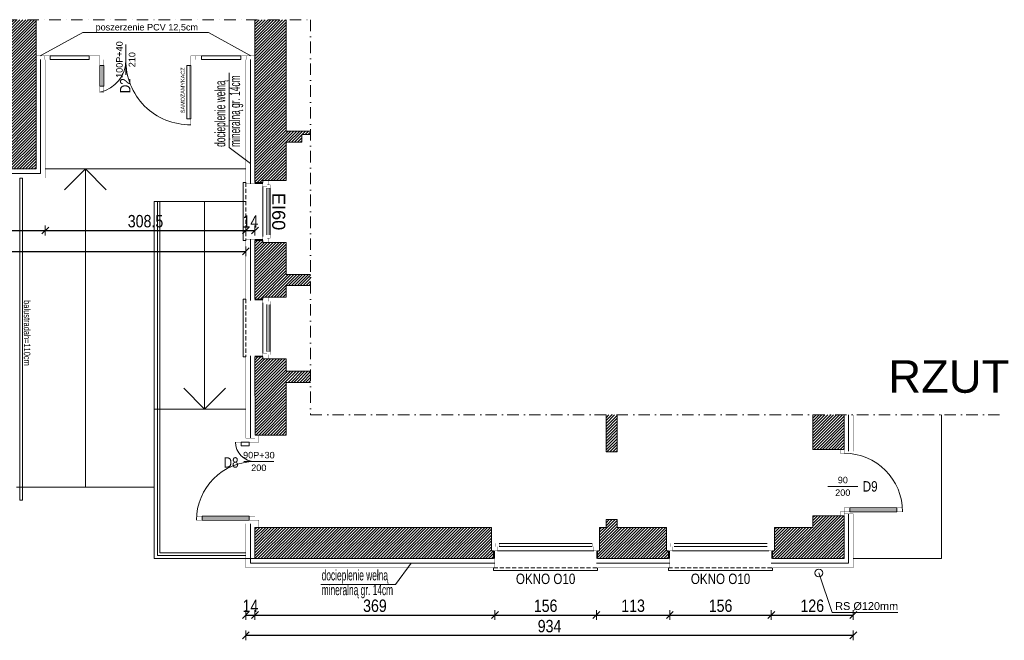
# Model space of a CAD drawing. Header units: millimetres. Extents: x 18880 to 99371, y -5529 to 27899.
# Tile 63 of 158: x 42685 to 44200, y -1348 to -395. Entities that reach past the tile are written whole.
import ezdxf

# ---------------------------------------------------------------- set-up
doc = ezdxf.new("R2010")
doc.units = ezdxf.units.MM
doc.set_wipeout_variables(frame=1)
doc.linetypes.add('DASHED', pattern=[19.05, 12.7, -6.35])
doc.linetypes.add('Kropki i Kreski', pattern=[335.138881, 176.388884, -88.194442, 0, -70.555556])
for name, color, linetype, lineweight in [('AA_HATCH', 252, 'Continuous', 0), ('AA_IZOLACJA', 251, 'Continuous', 0), ('AA_OPIS', 2, 'Continuous', 0), ('AA_WIDOK', 254, 'Continuous', 0), ('AP wymiary', 40, 'Continuous', 0), ('K_SCIANY', 90, 'Continuous', 20)]:
    doc.layers.add(name, color=color, linetype=linetype, lineweight=lineweight)
doc.styles.add('1', font='ARIALN.TTF')
doc.styles.add('ARIAL', font='arial.ttf')
doc.styles.add('Arial Narrow', font='txt')
doc.styles.add('DIM07', font='romans.shx', dxfattribs={"width": 0.7})
doc.linetypes.add('BATTING', pattern='A,0.0001,-0.1,[134,ltypeshp.shx,S=0.1,R=0,X=-0.1,Y=0],-0.2,[134,ltypeshp.shx,S=0.1,R=180,X=0.1,Y=0],-0.1', length=0.4001)
doc.linetypes.add('STYROPIAN', pattern='A,0.000141,[1,styropian.shx,S=1,R=0,X=0,Y=0],-14.102004', length=14.102145)
doc.dimstyles.new('1_50', dxfattribs={"dimscale": 10, "dimtxt": 1.9, "dimasz": 0.005, "dimexe": 0, "dimexo": 0, "dimgap": 0.45, "dimtad": 1, "dimdec": 4, "dimrnd": 0.5, "dimdsep": 46, "dimtxsty": '1', "dimblk1": 'DIM01', "dimblk2": 'DIM01', "dimsah": 1, "dimcen": 2, "dimdle": 25, "dimse1": 1, "dimse2": 1, "dimclrd": 1, "dimclrt": 2, "dimadec": 0, "dimazin": 0, "dimtfac": 0.66665, "dimtdec": 4, "dimtix": 1, "dimtmove": 0, "dimatfit": 3, "dimldrblk": 'DIM01', "dimfxl": 0, "dimtolj": 1, "dimtzin": 0, "dimarcsym": 0})

# ---------------------------------------------------------------- blocks, each defined once
blk = doc.blocks.new('okno gg')
at = {"layer": 'AA_IZOLACJA', "linetype": 'STYROPIAN', "ltscale": 0.2}
for points in [[(-12, 162), (0, 162)], [(-12, 4), (0, 4)]]:
    blk.add_lwpolyline(points, dxfattribs=at)
at = {"layer": 'AA_WIDOK', "color": 4}
blk.add_lwpolyline([(-26, 163), (-30, 163), (-30, 3), (-26, 3)], dxfattribs=at)
at = {"layer": 'AA_WIDOK', "const_width": 0.3}
for points in [[(-26, 163), (-26, 161)], [(-26, 161), (0, 161)], [(-26, 5), (0, 5)]]:
    blk.add_lwpolyline(points, dxfattribs=at)
at = {"layer": 'AA_WIDOK', "linetype": 'DASHED', "ltscale": 0.5}
blk.add_lwpolyline([(-26, 163), (-26, 3)], dxfattribs=at)
at = {"layer": 'AA_WIDOK', "color": 4, "const_width": 0.3}
for points in [[(0, 166), (9, 166)], [(9, 0), (0, 0)]]:
    blk.add_lwpolyline(points, dxfattribs=at)
at = {"color": 4}
blk.add_wipeout([(11.5, 11.5), (6.5, 11.5), (6.5, 9), (0, 9), (0, 157), (6.5, 157), (6.5, 154.5), (11.5, 154.5)], dxfattribs=at).dxf.layer = 'AA_WIDOK'
at = {"layer": 'AA_WIDOK', "color": 4, "const_width": 0.3}
for points in [[(0, 157), (0, 166)], [(6.5, 157), (0, 157)], [(9, 159.5), (6.5, 159.5)], [(6.5, 159.5), (6.5, 157)], [(6.5, 154.5), (6.5, 159.5)], [(6.5, 159.5), (11.5, 159.5)], [(11.5, 154.5), (6.5, 154.5)], [(8, 154.5), (8, 11.5)], [(9, 166), (9, 159.5)], [(9, 154.5), (9, 11.5)], [(10, 154.5), (10, 11.5)], [(11.5, 159.5), (11.5, 154.5)], [(0, 0), (0, 9)], [(0, 9), (6.5, 9)], [(6.5, 6.5), (6.5, 11.5)], [(6.5, 11.5), (11.5, 11.5)], [(6.5, 9), (6.5, 6.5)], [(6.5, 6.5), (9, 6.5)], [(11.5, 6.5), (6.5, 6.5)], [(9, 6.5), (9, 0)], [(11.5, 11.5), (11.5, 6.5)]]:
    blk.add_lwpolyline(points, dxfattribs=at)
at = {"layer": 'AA_WIDOK', "color": 4}
for points in [[(0, 9), (0, 157)], [(6.5, 154.5), (6.5, 11.5)], [(11.5, 154.5), (11.5, 11.5)], [(11.5, 154.5), (11.5, 11.5)]]:
    blk.add_lwpolyline(points, dxfattribs=at)
blk = doc.blocks.new('okno hh')
at = {"layer": 'AA_WIDOK', "color": 4, "const_width": 0.3}
for points in [[(-9, 0), (0, 0)], [(0, -95), (-9, -95)]]:
    blk.add_lwpolyline(points, dxfattribs=at)
at = {"layer": 'AA_WIDOK', "linetype": 'DASHED', "ltscale": 0.5}
blk.add_lwpolyline([(26, -92), (26, -3)], dxfattribs=at)
at = {"layer": 'AA_WIDOK', "color": 4}
blk.add_lwpolyline([(26, -92), (30, -92), (30, -3), (26, -3)], dxfattribs=at)
at = {"color": 4}
blk.add_wipeout([(-11.5, -11.5), (-6.5, -11.5), (-6.5, -9), (0, -9), (0, -86), (-6.5, -86), (-6.5, -83.5), (-11.5, -83.5)], dxfattribs=at).dxf.layer = 'AA_WIDOK'
at = {"layer": 'AA_IZOLACJA', "linetype": 'STYROPIAN', "ltscale": 0.2}
for points in [[(12, -4), (0, -4)], [(12, -91), (0, -91)]]:
    blk.add_lwpolyline(points, dxfattribs=at)
at = {"layer": 'AA_WIDOK', "color": 4, "const_width": 0.3}
for points in [[(-9, -6.5), (-9, 0)], [(0, 0), (0, -9)], [(-11.5, -11.5), (-11.5, -6.5)], [(-11.5, -6.5), (-6.5, -6.5)], [(-6.5, -11.5), (-11.5, -11.5)], [(-10, -83.5), (-10, -11.5)], [(-6.5, -6.5), (-9, -6.5)], [(-9, -83.5), (-9, -11.5)], [(-8, -83.5), (-8, -11.5)], [(-6.5, -9), (-6.5, -6.5)], [(-6.5, -6.5), (-6.5, -11.5)], [(0, -9), (-6.5, -9)], [(-11.5, -88.5), (-11.5, -83.5)], [(-11.5, -83.5), (-6.5, -83.5)], [(-6.5, -88.5), (-11.5, -88.5)], [(-9, -95), (-9, -88.5)], [(-9, -88.5), (-6.5, -88.5)], [(-6.5, -83.5), (-6.5, -88.5)], [(-6.5, -88.5), (-6.5, -86)], [(-6.5, -86), (0, -86)], [(0, -86), (0, -95)]]:
    blk.add_lwpolyline(points, dxfattribs=at)
at = {"layer": 'AA_WIDOK', "color": 4}
for points in [[(-11.5, -83.5), (-11.5, -11.5)], [(-11.5, -83.5), (-11.5, -11.5)], [(-6.5, -83.5), (-6.5, -11.5)], [(0, -9), (0, -86)]]:
    blk.add_lwpolyline(points, dxfattribs=at)
at = {"layer": 'AA_WIDOK', "const_width": 0.3}
for points in [[(26, -5), (0, -5)], [(26, -90), (0, -90)]]:
    blk.add_lwpolyline(points, dxfattribs=at)
blk = doc.blocks.new('DIM01')
at = {"color": 2}
blk.add_line((-106, -106), (106, 106), dxfattribs=at)
blk.add_line((0, -150), (0, 150))
blk = doc.blocks.new('*D1360')
at = {"layer": 'AP wymiary', "color": 1, "lineweight": -2, "transparency": 16777216}
for p, q in [((43033.1, -1309.7), (43033.1, -1309.7)), ((43033.2, -1309.7), (43047.2, -1309.7)), ((43047.2, -1309.7), (43047.3, -1309.7))]:
    blk.add_line(p, q, dxfattribs=at)
at = {"layer": 'Defpoints', "color": 0, "transparency": 16777216}
for p in [(43033.2, -1211.5), (43047.2, -1211.5), (43047.2, -1309.7)]:
    blk.add_point(p, dxfattribs=at)
at = {"layer": 'AP wymiary', "color": 1, "lineweight": -2, "transparency": 16777216, "xscale": 0.05, "yscale": 0.05, "zscale": 0.05}
blk.add_blockref('DIM01', (43033.2, -1309.7), dxfattribs=at)
at = {"layer": 'AP wymiary', "color": 1, "lineweight": -2, "transparency": 16777216, "xscale": 0.05, "yscale": 0.05, "zscale": 0.05, "rotation": 180}
blk.add_blockref('DIM01', (43047.2, -1309.7), dxfattribs=at)
at = {"layer": 'AP wymiary', "color": 2, "transparency": 16777216, "insert": (43040.2, -1295.7), "char_height": 19, "attachment_point": 5, "style": '1'}
blk.add_mtext('\\A1;14', dxfattribs=at)
blk = doc.blocks.new('*D1364')
at = {"layer": 'AP wymiary', "color": 1, "lineweight": -2, "transparency": 16777216}
blk.add_line((42559.7, -718.6), (42724.6, -718.6), dxfattribs=at)
at = {"layer": 'Defpoints', "color": 0, "transparency": 16777216}
for p in [(42559.7, -635.3), (42724.7, -638), (42724.7, -718.6)]:
    blk.add_point(p, dxfattribs=at)
at = {"layer": 'AP wymiary', "color": 1, "lineweight": -2, "transparency": 16777216, "xscale": 0.05, "yscale": 0.05, "zscale": 0.05, "rotation": 180}
blk.add_blockref('DIM01', (42559.7, -718.6), dxfattribs=at)
at = {"layer": 'AP wymiary', "color": 1, "lineweight": -2, "transparency": 16777216, "xscale": 0.05, "yscale": 0.05, "zscale": 0.05}
blk.add_blockref('DIM01', (42724.7, -718.6), dxfattribs=at)
at = {"layer": 'AP wymiary', "color": 2, "transparency": 16777216, "insert": (42642.2, -704.4), "char_height": 19, "attachment_point": 5, "style": '1'}
blk.add_mtext('\\A1;165', dxfattribs=at)
blk = doc.blocks.new('*D1365')
at = {"layer": 'AP wymiary', "color": 1, "lineweight": -2, "transparency": 16777216}
blk.add_line((42724.7, -718.6), (43033.1, -718.6), dxfattribs=at)
at = {"layer": 'Defpoints', "color": 0, "transparency": 16777216}
for p in [(43033.2, -624), (42724.7, -638), (43033.2, -718.6)]:
    blk.add_point(p, dxfattribs=at)
at = {"layer": 'AP wymiary', "color": 1, "lineweight": -2, "transparency": 16777216, "xscale": 0.05, "yscale": 0.05, "zscale": 0.05, "rotation": 180}
blk.add_blockref('DIM01', (42724.7, -718.6), dxfattribs=at)
at = {"layer": 'AP wymiary', "color": 1, "lineweight": -2, "transparency": 16777216, "xscale": 0.05, "yscale": 0.05, "zscale": 0.05}
blk.add_blockref('DIM01', (43033.2, -718.6), dxfattribs=at)
at = {"layer": 'AP wymiary', "color": 2, "transparency": 16777216, "insert": (42878.9, -704.4), "char_height": 19, "attachment_point": 5, "style": '1'}
blk.add_mtext('\\A1;308.5', dxfattribs=at)
blk = doc.blocks.new('*D1366')
at = {"layer": 'AP wymiary', "color": 1, "lineweight": -2, "transparency": 16777216}
for p, q in [((43033.1, -718.6), (43033.1, -718.6)), ((43033.2, -718.6), (43047.2, -718.6)), ((43047.2, -718.6), (43047.3, -718.6))]:
    blk.add_line(p, q, dxfattribs=at)
at = {"layer": 'Defpoints', "color": 0, "transparency": 16777216}
for p in [(43033.2, -624), (43047.2, -624.6), (43047.2, -718.6)]:
    blk.add_point(p, dxfattribs=at)
at = {"layer": 'AP wymiary', "color": 1, "lineweight": -2, "transparency": 16777216, "xscale": 0.05, "yscale": 0.05, "zscale": 0.05}
blk.add_blockref('DIM01', (43033.2, -718.6), dxfattribs=at)
at = {"layer": 'AP wymiary', "color": 1, "lineweight": -2, "transparency": 16777216, "xscale": 0.05, "yscale": 0.05, "zscale": 0.05, "rotation": 180}
blk.add_blockref('DIM01', (43047.2, -718.6), dxfattribs=at)
at = {"layer": 'AP wymiary', "color": 2, "transparency": 16777216, "insert": (43040.2, -704.6), "char_height": 19, "attachment_point": 5, "style": '1'}
blk.add_mtext('\\A1;14', dxfattribs=at)
blk = doc.blocks.new('*D1367')
at = {"layer": 'AP wymiary', "color": 1, "lineweight": -2, "transparency": 16777216}
blk.add_line((42047.2, -750.7), (43033.1, -750.7), dxfattribs=at)
at = {"layer": 'Defpoints', "color": 0, "transparency": 16777216}
for p in [(42047.2, -638), (43033.2, -638), (43033.2, -750.7)]:
    blk.add_point(p, dxfattribs=at)
at = {"layer": 'AP wymiary', "color": 1, "lineweight": -2, "transparency": 16777216, "xscale": 0.05, "yscale": 0.05, "zscale": 0.05, "rotation": 180}
blk.add_blockref('DIM01', (42047.2, -750.7), dxfattribs=at)
at = {"layer": 'AP wymiary', "color": 1, "lineweight": -2, "transparency": 16777216, "xscale": 0.05, "yscale": 0.05, "zscale": 0.05}
blk.add_blockref('DIM01', (43033.2, -750.7), dxfattribs=at)
at = {"layer": 'AP wymiary', "color": 2, "transparency": 16777216, "insert": (42540.2, -736.5), "char_height": 19, "attachment_point": 5, "style": '1'}
blk.add_mtext('\\A1;986', dxfattribs=at)
blk = doc.blocks.new('*D1368')
at = {"layer": 'AP wymiary', "color": 1, "lineweight": -2, "transparency": 16777216}
blk.add_line((43047.2, -1309.7), (43416.1, -1309.7), dxfattribs=at)
at = {"layer": 'Defpoints', "color": 0, "transparency": 16777216}
for p in [(43047.2, -1211.5), (43416.2, -1230), (43416.2, -1309.7)]:
    blk.add_point(p, dxfattribs=at)
at = {"layer": 'AP wymiary', "color": 1, "lineweight": -2, "transparency": 16777216, "xscale": 0.05, "yscale": 0.05, "zscale": 0.05, "rotation": 180}
blk.add_blockref('DIM01', (43047.2, -1309.7), dxfattribs=at)
at = {"layer": 'AP wymiary', "color": 1, "lineweight": -2, "transparency": 16777216, "xscale": 0.05, "yscale": 0.05, "zscale": 0.05}
blk.add_blockref('DIM01', (43416.2, -1309.7), dxfattribs=at)
at = {"layer": 'AP wymiary', "color": 2, "transparency": 16777216, "insert": (43231.7, -1295.5), "char_height": 19, "attachment_point": 5, "style": '1'}
blk.add_mtext('\\A1;369', dxfattribs=at)
blk = doc.blocks.new('*D1369')
at = {"layer": 'AP wymiary', "color": 1, "lineweight": -2, "transparency": 16777216}
blk.add_line((43416.2, -1309.7), (43572.1, -1309.7), dxfattribs=at)
at = {"layer": 'Defpoints', "color": 0, "transparency": 16777216}
for p in [(43416.2, -1230), (43572.2, -1230), (43572.2, -1309.7)]:
    blk.add_point(p, dxfattribs=at)
at = {"layer": 'AP wymiary', "color": 1, "lineweight": -2, "transparency": 16777216, "xscale": 0.05, "yscale": 0.05, "zscale": 0.05, "rotation": 180}
blk.add_blockref('DIM01', (43416.2, -1309.7), dxfattribs=at)
at = {"layer": 'AP wymiary', "color": 1, "lineweight": -2, "transparency": 16777216, "xscale": 0.05, "yscale": 0.05, "zscale": 0.05}
blk.add_blockref('DIM01', (43572.2, -1309.7), dxfattribs=at)
at = {"layer": 'AP wymiary', "color": 2, "transparency": 16777216, "insert": (43494.2, -1295.5), "char_height": 19, "attachment_point": 5, "style": '1'}
blk.add_mtext('\\A1;156', dxfattribs=at)
blk = doc.blocks.new('*D1370')
at = {"layer": 'AP wymiary', "color": 1, "lineweight": -2, "transparency": 16777216}
blk.add_line((43572.2, -1309.7), (43685.1, -1309.7), dxfattribs=at)
at = {"layer": 'Defpoints', "color": 0, "transparency": 16777216}
for p in [(43572.2, -1230), (43685.2, -1230), (43685.2, -1309.7)]:
    blk.add_point(p, dxfattribs=at)
at = {"layer": 'AP wymiary', "color": 1, "lineweight": -2, "transparency": 16777216, "xscale": 0.05, "yscale": 0.05, "zscale": 0.05, "rotation": 180}
blk.add_blockref('DIM01', (43572.2, -1309.7), dxfattribs=at)
at = {"layer": 'AP wymiary', "color": 1, "lineweight": -2, "transparency": 16777216, "xscale": 0.05, "yscale": 0.05, "zscale": 0.05}
blk.add_blockref('DIM01', (43685.2, -1309.7), dxfattribs=at)
at = {"layer": 'AP wymiary', "color": 2, "transparency": 16777216, "insert": (43628.7, -1295.5), "char_height": 19, "attachment_point": 5, "style": '1'}
blk.add_mtext('\\A1;113', dxfattribs=at)
blk = doc.blocks.new('*D1371')
at = {"layer": 'AP wymiary', "color": 1, "lineweight": -2, "transparency": 16777216}
blk.add_line((43685.2, -1309.7), (43841.1, -1309.7), dxfattribs=at)
at = {"layer": 'Defpoints', "color": 0, "transparency": 16777216}
for p in [(43685.2, -1230), (43841.2, -1230), (43841.2, -1309.7)]:
    blk.add_point(p, dxfattribs=at)
at = {"layer": 'AP wymiary', "color": 1, "lineweight": -2, "transparency": 16777216, "xscale": 0.05, "yscale": 0.05, "zscale": 0.05, "rotation": 180}
blk.add_blockref('DIM01', (43685.2, -1309.7), dxfattribs=at)
at = {"layer": 'AP wymiary', "color": 1, "lineweight": -2, "transparency": 16777216, "xscale": 0.05, "yscale": 0.05, "zscale": 0.05}
blk.add_blockref('DIM01', (43841.2, -1309.7), dxfattribs=at)
at = {"layer": 'AP wymiary', "color": 2, "transparency": 16777216, "insert": (43763.2, -1295.5), "char_height": 19, "attachment_point": 5, "style": '1'}
blk.add_mtext('\\A1;156', dxfattribs=at)
blk = doc.blocks.new('*D1372')
at = {"layer": 'AP wymiary', "color": 1, "lineweight": -2, "transparency": 16777216}
blk.add_line((43841.2, -1309.7), (43967.1, -1309.7), dxfattribs=at)
at = {"layer": 'Defpoints', "color": 0, "transparency": 16777216}
for p in [(43841.2, -1230), (43967.2, -1237), (43967.2, -1309.7)]:
    blk.add_point(p, dxfattribs=at)
at = {"layer": 'AP wymiary', "color": 1, "lineweight": -2, "transparency": 16777216, "xscale": 0.05, "yscale": 0.05, "zscale": 0.05, "rotation": 180}
blk.add_blockref('DIM01', (43841.2, -1309.7), dxfattribs=at)
at = {"layer": 'AP wymiary', "color": 1, "lineweight": -2, "transparency": 16777216, "xscale": 0.05, "yscale": 0.05, "zscale": 0.05}
blk.add_blockref('DIM01', (43967.2, -1309.7), dxfattribs=at)
at = {"layer": 'AP wymiary', "color": 2, "transparency": 16777216, "insert": (43904.2, -1295.5), "char_height": 19, "attachment_point": 5, "style": '1'}
blk.add_mtext('\\A1;126', dxfattribs=at)
blk = doc.blocks.new('*D1373')
at = {"layer": 'AP wymiary', "color": 1, "lineweight": -2, "transparency": 16777216}
blk.add_line((43967.1, -1341), (43033.2, -1341), dxfattribs=at)
at = {"layer": 'Defpoints', "color": 0, "transparency": 16777216}
for p in [(43033.2, -1237), (43967.2, -1237), (43033.2, -1341)]:
    blk.add_point(p, dxfattribs=at)
at = {"layer": 'AP wymiary', "color": 1, "lineweight": -2, "transparency": 16777216, "xscale": 0.05, "yscale": 0.05, "zscale": 0.05, "rotation": 180}
blk.add_blockref('DIM01', (43033.2, -1341), dxfattribs=at)
at = {"layer": 'AP wymiary', "color": 1, "lineweight": -2, "transparency": 16777216, "xscale": 0.05, "yscale": 0.05, "zscale": 0.05}
blk.add_blockref('DIM01', (43967.2, -1341), dxfattribs=at)
at = {"layer": 'AP wymiary', "color": 2, "transparency": 16777216, "insert": (43500.2, -1326.8), "char_height": 19, "attachment_point": 5, "style": '1'}
blk.add_mtext('\\A1;934', dxfattribs=at)

msp = doc.modelspace()

# ---------------------------------------------------------------- hatches: boundary and pattern name
at = {"layer": 'AA_HATCH'}
h = msp.add_hatch(dxfattribs=at)
h.set_pattern_fill('ANSI31', color=256)
h.set_pattern_definition([(45, (0, -536.3537), (-2.24506403, 2.24506403), [])])
h.paths.add_polyline_path([(43953.17176, -1002.16607), (43905.17176, -1002.16607), (43905.17176, -1055.01072), (43932.17176, -1055.01072), (43941.17176, -1055.01072), (43953.17176, -1055.01072)])
h.paths.add_polyline_path([(43953.17176, -1157.01072), (43941.17176, -1157.01072), (43932.17176, -1157.01072), (43905.17176, -1157.01072), (43905.17176, -1175.01072), (43846.17176, -1175.01072), (43846.17176, -1202.01072), (43846.17176, -1211.01072), (43843.17176, -1211.01072), (43843.17176, -1223.01072), (43953.17176, -1223.01072)])
h.paths.add_polyline_path([(43411.17176, -1175.01072), (43095.17176, -1175.01072), (43066.17176, -1175.01072), (43059.17176, -1175.01072), (43047.17176, -1175.01072), (43047.17176, -1223.01072), (43414.17176, -1223.01072), (43414.17176, -1211.01072), (43411.17176, -1211.01072), (43411.17176, -1202.01072)])
h.paths.add_polyline_path([(43680.17176, -1175.01072), (43604.17176, -1175.01072), (43604.17176, -1163.01072), (43595.17176, -1163.01072), (43587.17176, -1163.01072), (43587.17176, -1175.01072), (43577.17176, -1175.01072), (43577.17176, -1202.01072), (43577.17176, -1211.01072), (43574.17176, -1211.01072), (43574.17176, -1223.01072), (43683.17176, -1223.01072), (43683.17176, -1211.01072), (43680.17176, -1211.01072), (43680.17176, -1202.01072)])
h.paths.add_polyline_path([(43604.17176, -1002.16607), (43587.17176, -1002.16607), (43587.17176, -1059.01072), (43595.17176, -1059.01072), (43604.17176, -1059.01072)])
h.paths.add_polyline_path([(43132.6108, -935.01072), (43095.17176, -935.01072), (43095.17176, -916.01072), (43068.17176, -916.01072), (43059.17176, -916.01072), (43059.17176, -913.01072), (43047.17176, -913.01072), (43047.37158, -1033.01072), (43059.37158, -1033.01072), (43066.37158, -1033.01072), (43095.37158, -1033.01072), (43095.17176, -952.01072), (43132.6108, -952.01072)])
h.paths.add_polyline_path([(43095.17176, -737.01072), (43068.17176, -737.01072), (43059.17176, -737.01072), (43059.17176, -734.01072), (43047.17176, -734.01072), (43047.17176, -824.01072), (43059.17176, -824.01072), (43059.17176, -821.01072), (43068.17176, -821.01072), (43095.17176, -821.01072), (43095.17176, -803.01072), (43132.6108, -803.01072), (43132.6108, -786.01072), (43095.17176, -786.01072)])
h.paths.add_polyline_path([(43095.17176, -394.62158), (43047.17176, -394.62158), (43047.17176, -437.01072), (43047.17176, -444.01072), (43047.17176, -456.01072), (43047.17176, -645.01072), (43059.17176, -645.01072), (43059.17176, -642.01072), (43068.17176, -642.01072), (43095.17176, -642.01072), (43095.17176, -583.01072), (43119.17176, -583.01072), (43119.17176, -571.01072), (43132.6108, -571.01072), (43132.6108, -566.01072), (43119.17176, -566.01072), (43095.17176, -566.01072)])
h.paths.add_polyline_path([(42710.67176, -394.62158), (42669.17176, -394.62158), (42669.17176, -576.01072), (42564.67176, -576.01072), (42564.67176, -603.01072), (42564.67176, -612.01072), (42561.67176, -612.01072), (42561.67176, -624.01072), (42710.67176, -624.01072)])
h.paths.add_polyline_path([(42447.67176, -603.01072), (42447.67176, -576.01072), (42335.67176, -576.01072), (42335.67176, -603.01072), (42335.67176, -612.01072), (42332.67176, -612.01072), (42332.67176, -624.01072), (42450.67176, -624.01072), (42450.67176, -612.01072), (42447.67176, -612.01072)])
h.paths.add_polyline_path([(42218.67176, -576.01072), (42109.17176, -576.01072), (42109.17176, -394.62158), (42061.17176, -394.62158), (42061.17176, -624.01072), (42221.67176, -624.01072), (42221.67176, -612.01072), (42218.67176, -612.01072), (42218.67176, -603.01072)])

# ---------------------------------------------------------------- linework, layer by layer
at = {"layer": 'AA_IZOLACJA', "linetype": 'STYROPIAN', "ltscale": 1.4}
msp.add_lwpolyline([(42717.67176, -456.01072), (42717.67176, -631.01072), (42559.67176, -631.01072)], dxfattribs=at)
at = {"layer": 'AA_IZOLACJA', "linetype": 'BATTING', "ltscale": 16}
for points in [[(43040.17176, -647.01072), (43040.17176, -456.01072)], [(43040.17176, -826.01072), (43040.17176, -732.01072)], [(43040.17176, -1038.01072), (43040.17176, -911.01072)], [(43960.17176, -1002.16607), (43960.17176, -1058.01072)], [(43960.17176, -1154.01072), (43960.17176, -1230.01072), (43841.17176, -1230.01072)], [(43416.17176, -1230.01072), (43040.17176, -1230.01072), (43040.17176, -1169.3109)], [(43685.17176, -1230.01072), (43572.17176, -1230.01072)]]:
    msp.add_lwpolyline(points, dxfattribs=at)
at = {"layer": 'AA_OPIS', "linetype": 'Continuous'}
for p, q in [((42848.67176, -479.21065), (42848.67176, -432.81079)), ((43076.37168, -1073.8109), (43029.97182, -1073.8109)), ((43974.37169, -1112.05681), (43927.97183, -1112.05681))]:
    msp.add_line(p, q, dxfattribs=at)
for points in [[(43040.92176, -450.01072), (42975.60554, -414.44594), (42782.73797, -414.44594), (42716.92176, -450.01072)], [(43914.31246, -1245.01072), (43934.79793, -1305.72934), (44035.79917, -1305.72934)]]:
    msp.add_lwpolyline(points, dxfattribs=at)
at = {"layer": 'AA_OPIS'}
for points in [[(43040.17176, -615.41778), (43007.7088, -591.2587), (43007.7088, -476.459)], [(43287.61829, -1230.01072), (43263.45921, -1262.47368), (43148.6595, -1262.47368)]]:
    msp.add_lwpolyline(points, dxfattribs=at)
at = {"layer": 'AA_WIDOK'}
for p, q in [((43033.17176, -624.01072), (42724.67176, -624.01072)), ((42786.42176, -624.01072), (42754.41987, -656.01261)), ((42786.42176, -1113.01072), (42786.42176, -624.01072)), ((42786.42176, -624.01072), (42818.42365, -656.01261)), ((42892.17176, -1223.01072), (42892.17176, -674.01072)), ((42892.17176, -674.01072), (43033.17176, -674.01072)), ((42969.67176, -993.01072), (42969.67176, -674.01072)), ((42969.67176, -993.01072), (42937.66987, -961.00884)), ((42969.67176, -993.01072), (43001.67365, -961.00884)), ((43033.17176, -993.01072), (42892.17176, -993.01072)), ((44103.17176, -1223.01072), (44103.17176, -1002.16607)), ((42892.17176, -1113.01072), (42680.67176, -1113.01072)), ((43047.17176, -1223.01072), (42892.17176, -1223.01072)), ((43967.17176, -1223.01072), (44103.17176, -1223.01072))]:
    msp.add_line(p, q, dxfattribs=at)
at = {"layer": 'AA_WIDOK', "color": 4, "const_width": 0.3}
for points in [[(42710.67176, -456.01072), (42723.17176, -456.01072), (42723.17176, -450.01072), (42710.67176, -450.01072)], [(42723.17176, -456.01072), (42732.17176, -456.01072), (42732.17176, -450.01072), (42723.17176, -450.01072)], [(42732.17176, -452.51072), (42792.17176, -452.51072), (42792.17176, -453.51072), (42732.17176, -453.51072)], [(42792.17176, -456.01072), (42801.17176, -456.01072), (42801.17176, -450.01072), (42792.17176, -450.01072)], [(42801.17176, -450.01072), (42808.67176, -450.01072), (42808.67176, -456.01072), (42801.17176, -456.01072)], [(42956.17176, -450.01072), (42948.67176, -450.01072), (42948.67176, -456.01072), (42956.17176, -456.01072)], [(42965.17176, -456.01072), (42956.17176, -456.01072), (42956.17176, -450.01072), (42965.17176, -450.01072)], [(43025.67176, -452.51072), (42965.17176, -452.51072), (42965.17176, -453.51072), (43025.67176, -453.51072)], [(43034.67176, -456.01072), (43025.67176, -456.01072), (43025.67176, -450.01072), (43034.67176, -450.01072)], [(43047.17176, -456.01072), (43034.67176, -456.01072), (43034.67176, -450.01072), (43047.17176, -450.01072)], [(42808.67176, -456.01072), (42808.67176, -465.01072), (42814.67176, -465.01072), (42814.67176, -456.01072)], [(42812.17176, -465.01072), (42812.17176, -497.01072), (42811.17176, -497.01072), (42811.17176, -465.01072)], [(42948.67176, -456.01072), (42948.67176, -465.01072), (42942.67176, -465.01072), (42942.67176, -456.01072)], [(42945.17176, -465.01072), (42945.17176, -547.01072), (42946.17176, -547.01072), (42946.17176, -465.01072)], [(42808.67176, -497.01072), (42808.67176, -506.01072), (42814.67176, -506.01072), (42814.67176, -497.01072)], [(42948.67176, -547.01072), (42948.67176, -556.01072), (42942.67176, -556.01072), (42942.67176, -547.01072)], [(43026.17175, -1043.8109), (43017.17175, -1043.8109), (43017.17175, -1049.8109), (43026.17175, -1049.8109)], [(43047.17175, -1043.8109), (43038.17175, -1043.8109), (43038.17175, -1049.8109), (43047.17175, -1049.8109)], [(43053.17175, -1032.8109), (43053.17175, -1043.8109), (43047.17175, -1043.8109), (43047.17175, -1032.8109)], [(43038.17175, -1047.3109), (43026.17175, -1047.3109), (43026.17175, -1046.3109), (43038.17175, -1046.3109)], [(43947.17176, -1055.01072), (43947.17176, -1061.01072), (43953.17176, -1061.01072), (43953.17176, -1055.01072)], [(43953.17176, -1151.01072), (43962.17176, -1151.01072), (43962.17176, -1145.01072), (43953.17176, -1145.01072)], [(43962.17176, -1147.51072), (44034.17176, -1147.51072), (44034.17176, -1148.51072), (43962.17176, -1148.51072)], [(44034.17176, -1151.01072), (44043.17176, -1151.01072), (44043.17176, -1145.01072), (44034.17176, -1145.01072)], [(42966.17175, -1163.8109), (42957.17175, -1163.8109), (42957.17175, -1157.8109), (42966.17175, -1157.8109)], [(43038.17175, -1160.3109), (42966.17175, -1160.3109), (42966.17175, -1161.3109), (43038.17175, -1161.3109)], [(43047.17175, -1163.8109), (43038.17175, -1163.8109), (43038.17175, -1157.8109), (43047.17175, -1157.8109)], [(43053.17175, -1174.8109), (43053.17175, -1163.8109), (43047.17175, -1163.8109), (43047.17175, -1174.8109)], [(43947.17176, -1157.01072), (43947.17176, -1151.01072), (43953.17176, -1151.01072), (43953.17176, -1157.01072)]]:
    msp.add_lwpolyline(points, close=True, dxfattribs=at)
at = {"layer": 'AA_WIDOK', "color": 4}
for points in [[(42732.17176, -450.01072), (42792.17176, -450.01072), (42792.17176, -456.01072), (42732.17176, -456.01072)], [(43025.67176, -450.01072), (42965.17176, -450.01072), (42965.17176, -456.01072), (43025.67176, -456.01072)], [(42814.67176, -465.01072), (42814.67176, -497.01072), (42808.67176, -497.01072), (42808.67176, -465.01072)], [(42942.67176, -465.01072), (42942.67176, -547.01072), (42948.67176, -547.01072), (42948.67176, -465.01072)], [(43038.17175, -1049.8109), (43026.17175, -1049.8109), (43026.17175, -1043.8109), (43038.17175, -1043.8109)], [(43962.17176, -1145.01072), (44034.17176, -1145.01072), (44034.17176, -1151.01072), (43962.17176, -1151.01072)], [(43038.17175, -1157.8109), (42966.17175, -1157.8109), (42966.17175, -1163.8109), (43038.17175, -1163.8109)]]:
    msp.add_lwpolyline(points, close=True, dxfattribs=at)
at = {"layer": 'AA_WIDOK', "const_width": 0.3}
for points in [[(42724.67176, -456.01072), (42724.67176, -638.01072), (42559.67176, -638.01072)], [(43033.17176, -647.01072), (43033.17176, -456.01072)], [(43033.17176, -826.01072), (43033.17176, -732.01072)], [(43033.17176, -1038.01072), (43033.17176, -911.01072)], [(43967.17176, -1002.16607), (43967.17176, -1058.01072)], [(43033.17175, -1037.8109), (43047.17175, -1037.8109)], [(43967.17176, -1058.01072), (43953.17176, -1058.01072)], [(43967.17176, -1154.01072), (43967.17176, -1237.01072), (43841.17176, -1237.01072)], [(43967.17176, -1154.01072), (43953.17176, -1154.01072)], [(43033.17175, -1169.3109), (43047.17175, -1169.3109)], [(43416.17176, -1237.01072), (43033.17176, -1237.01072), (43033.17176, -1169.3109)], [(43685.17176, -1237.01072), (43572.17176, -1237.01072)]]:
    msp.add_lwpolyline(points, dxfattribs=at)
at = {"layer": 'AA_WIDOK', "color": 4}
msp.add_circle((43914.31246, -1245.01072), 6, dxfattribs=at)
for centre, radius, start, end in [((42798.70616, -457.03824), 49.97616, 281.50228717, 1.17809632), ((42946.78837, -457.89411), 98.13469, 178.90032138, 271.09967862), ((43047.37797, -1043.60468), 30.20692, 180.39115688, 269.60884312), ((43047.17175, -1163.8109), 90, 90, 180), ((43953.17176, -1151.01072), 90, 0, 90)]:
    msp.add_arc(centre, radius, start, end, dxfattribs=at)
at = {"layer": 'AP wymiary'}
msp.add_lwpolyline([(42685.67176, -638.01072), (42689.67176, -638.01072), (42689.67176, -1133.01072), (42685.67176, -1133.01072)], close=True, dxfattribs=at)
at = {"layer": 'K_SCIANY'}
for points in [[(42669.17176, -394.62158), (42669.17176, -576.01072), (42564.67176, -576.01072), (42564.67176, -603.01072), (42564.67176, -612.01072), (42561.67176, -612.01072), (42561.67176, -624.01072), (42710.67176, -624.01072), (42710.67176, -394.62158)], [(43047.17176, -437.01072), (43047.17176, -394.62158)], [(43095.17176, -566.01072), (43095.17176, -394.62158)], [(43047.17176, -444.01072), (43047.17176, -437.01072)], [(43047.17176, -456.01072), (43047.17176, -444.01072)], [(43047.17176, -444.01072), (43047.17176, -444.01072)], [(42710.67176, -576.01072), (42710.67176, -456.01072)], [(42710.67176, -576.01072), (42710.67176, -456.01072)], [(43047.17176, -456.01072), (43047.17176, -645.01072)], [(43047.17176, -456.01072), (43047.17176, -456.01072)], [(43119.17176, -566.01072), (43095.17176, -566.01072)], [(43132.6108, -566.01072), (43119.17176, -566.01072)], [(43119.17176, -571.01072), (43132.6108, -571.01072)], [(43119.17176, -583.01072), (43119.17176, -571.01072)], [(43095.17176, -642.01072), (43095.17176, -583.01072)], [(43095.17176, -583.01072), (43119.17176, -583.01072)], [(43047.17176, -645.01072), (43059.17176, -645.01072)], [(43059.17176, -645.01072), (43059.17176, -642.01072)], [(43059.17176, -642.01072), (43068.17176, -642.01072)], [(43068.17176, -642.01072), (43095.17176, -642.01072)], [(43132.6108, -786.01072), (43095.17176, -786.01072), (43095.17176, -737.01072), (43068.17176, -737.01072), (43059.17176, -737.01072), (43059.17176, -734.01072), (43047.17176, -734.01072), (43047.17176, -824.01072), (43059.17176, -824.01072), (43059.17176, -821.01072), (43068.17176, -821.01072), (43095.17176, -821.01072), (43095.17176, -803.01072), (43132.6108, -803.01072)], [(43132.6108, -935.01072), (43095.17176, -935.01072), (43095.17176, -916.01072), (43068.17176, -916.01072), (43059.17176, -916.01072), (43059.17176, -913.01072), (43047.17176, -913.01072), (43047.37158, -1033.01072), (43059.37158, -1033.01072), (43059.37158, -1033.01072), (43066.37158, -1033.01072), (43095.37158, -1033.01072), (43095.17176, -952.01072), (43132.6108, -952.01072)], [(43587.17176, -1002.16607), (43587.17176, -1059.01072), (43595.17176, -1059.01072), (43604.17176, -1059.01072), (43604.17176, -1002.16607)], [(43905.17176, -1002.16607), (43905.17176, -1055.01072), (43932.17176, -1055.01072), (43941.17176, -1055.01072), (43941.17176, -1055.01072), (43953.17176, -1055.01072), (43953.17176, -1002.16607)]]:
    msp.add_lwpolyline(points, dxfattribs=at)
for points in [[(43587.17176, -1163.01072), (43587.17176, -1175.01072), (43577.17176, -1175.01072), (43577.17176, -1202.01072), (43577.17176, -1211.01072), (43574.17176, -1211.01072), (43574.17176, -1223.01072), (43683.17176, -1223.01072), (43683.17176, -1211.01072), (43680.17176, -1211.01072), (43680.17176, -1202.01072), (43680.17176, -1175.01072), (43604.17176, -1175.01072), (43604.17176, -1163.01072), (43595.17176, -1163.01072)], [(43846.17176, -1175.01072), (43846.17176, -1202.01072), (43846.17176, -1211.01072), (43843.17176, -1211.01072), (43843.17176, -1223.01072), (43953.17176, -1223.01072), (43953.17176, -1157.01072), (43941.17176, -1157.01072), (43941.17176, -1157.01072), (43932.17176, -1157.01072), (43905.17176, -1157.01072), (43905.17176, -1175.01072)], [(43411.17176, -1175.01072), (43095.17176, -1175.01072), (43066.17176, -1175.01072), (43059.17176, -1175.01072), (43059.17176, -1175.01072), (43047.17176, -1175.01072), (43047.17176, -1223.01072), (43414.17176, -1223.01072), (43414.17176, -1211.01072), (43411.17176, -1211.01072), (43411.17176, -1202.01072)]]:
    msp.add_lwpolyline(points, close=True, dxfattribs=at)

# ---------------------------------------------------------------- texts
at = {"layer": 'AA_OPIS', "linetype": 'Continuous', "char_height": 10, "attachment_point": 8, "style": 'ARIAL'}
for s, insert in [('poszerzenie PCV 12,5cm', (42880.89237, -414.15947)), ('90P+30', (43053.23997, -1069.02086)), ('200', (43053.11584, -1088.45307)), ('90', (43951.23998, -1107.26677)), ('200', (43951.11585, -1126.69898))]:
    msp.add_mtext(s, dxfattribs=dict(at, insert=insert))
at = {"layer": 'AA_OPIS', "linetype": 'Continuous', "attachment_point": 8, "rotation": 90, "style": 'ARIAL'}
for s, insert, char_height in [('100P+40', (42843.88172, -455.9425), 10), ('210', (42863.31392, -456.06663), 10), ('SAMOZAMYKACZ', (42939.29786, -503.16795), 6)]:
    msp.add_mtext(s, dxfattribs=dict(at, insert=insert, char_height=char_height))
at = {"layer": 'AA_OPIS', "insert": (43029.17162, -590.09544), "char_height": 16, "width": 151.2593731, "attachment_point": 7, "rotation": 90, "line_spacing_factor": 0.85, "style": 'DIM07'}
msp.add_mtext('{\\fArial Narrow|b0|i0|c238|p34;docieplenie wełną mineralną gr. 14cm}', dxfattribs=at)
at = {"layer": 'AA_OPIS'}
for s, insert, char_height, width, attachment_point, rotation, style in [('{\\W0.8;D2}', (42839.61627, -496.07327), 16, 44.2663591, 2, 90, 'ARIAL'), ('\\pxqc;{\\fArial Narrow|b0|i0|c238|p34;\\C2;balustradah=110cm}', (42701.83495, -726.14686), 10, 299.9998938, 1, 270, 'Arial Narrow')]:
    msp.add_mtext(s, dxfattribs=dict(at, insert=insert, char_height=char_height, width=width, attachment_point=attachment_point, rotation=rotation, style=style))
at = {"layer": 'AA_OPIS', "color": 10, "linetype": 'Continuous', "insert": (43073.48096, -689.51072), "char_height": 20, "attachment_point": 8, "rotation": 270, "style": 'ARIAL'}
msp.add_mtext('EI60', dxfattribs=at)
at = {"layer": 'AA_OPIS', "style": 'ARIAL'}
for s, insert, char_height, width, attachment_point in [('\\A1;\\pxql;{\\fArial|b0|i0|c238|p38;RZUT}', (44021.10704, -918.01132), 50, 5325.4238542, 1), ('{\\W0.8;D8}', (43010.50083, -1067.14756), 16, 44.2663591, 2), ('{\\W0.8;D9}', (43993.26643, -1103.89538), 16, 44.2663591, 2), ('RS %%C120mm', (43939.46482, -1289.85886), 12, 1647.7118816, 1)]:
    msp.add_mtext(s, dxfattribs=dict(at, insert=insert, char_height=char_height, width=width, attachment_point=attachment_point))
at = {"layer": 'AA_OPIS', "insert": (43149.82276, -1283.93651), "char_height": 16, "width": 151.2593731, "attachment_point": 7, "line_spacing_factor": 0.85, "style": 'DIM07'}
msp.add_mtext('{\\fArial Narrow|b0|i0|c238|p34;docieplenie wełną mineralną gr. 14cm}', dxfattribs=at)

# ---------------------------------------------------------------- dimensions: what is measured, and where the dimension line sits
at = {"layer": 'AP wymiary'}
dim = msp.add_linear_dim(base=(42724.67176, -718.63811), p1=(42559.67176, -635.34803), p2=(42724.67176, -638.01072), dimstyle='1_50', override={"dimtmove": 1}, dxfattribs=at)
dim.commit()
dim.dimension.update_dxf_attribs({"geometry": '*D1364', "text_midpoint": (42642.17176, -704.43722)})
dim = msp.add_linear_dim(base=(43047.17176, -1309.70575), p1=(43033.17176, -1211.47415), p2=(43047.17176, -1211.47415), dimstyle='1_50', dxfattribs=at)
dim.commit()
dim.dimension.update_dxf_attribs({"geometry": '*D1360', "text_midpoint": (43040.17176, -1295.66687)})

# ---------------------------------------------------------------- next in the draw order: block references
for name, p, rotation in [('okno hh', (43059.17176, -737.01072), 180), ('okno hh', (43059.17176, -916.01072), 180), ('okno gg', (43577.17176, -1211.01072), 89.99999999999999), ('okno gg', (43846.17176, -1211.01072), 89.99999999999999)]:
    msp.add_blockref(name, p, dxfattribs=dict(rotation=rotation))

# ---------------------------------------------------------------- next in the draw order: linework, layer by layer
at = {"layer": 'AA_OPIS', "linetype": 'Kropki i Kreski', "ltscale": 0.1}
msp.add_lwpolyline([(41957.87133, -394.62158), (43132.6108, -394.62158), (43132.6108, -1002.16607), (44199.53022, -1002.16607)], dxfattribs=at)
at = {"layer": 'AP wymiary'}
msp.add_lwpolyline([(43033.17176, -1218.01072), (42897.17176, -1218.01072), (42897.17176, -674.01072), (42901.17176, -674.01072), (42901.17176, -1214.01072), (43033.17176, -1214.01072)], dxfattribs=at)

# ---------------------------------------------------------------- next in the draw order: texts
at = {"layer": 'AA_OPIS', "char_height": 16, "width": 300, "attachment_point": 2, "style": 'ARIAL'}
for insert in [(43494.17176, -1246.01072), (43763.17176, -1246.01072)]:
    msp.add_mtext('{\\W0.8;OKNO O10}', dxfattribs=dict(at, insert=insert))

# ---------------------------------------------------------------- next in the draw order: dimensions: what is measured, and where the dimension line sits
at = {"layer": 'AP wymiary'}
for base, p1, p2, picture, middle in [((43033.17176, -718.63811), (42724.67176, -638.01072), (43033.17176, -624.01072), '*D1365', (42878.92176, -704.43722)), ((43047.17176, -718.63811), (43033.17176, -624.01072), (43047.17176, -624.61448), '*D1366', (43040.17176, -704.59923)), ((43416.17176, -1309.70575), (43047.17176, -1211.47415), (43416.17176, -1230.01072), '*D1368', (43231.67176, -1295.50487)), ((43572.17176, -1309.70575), (43416.17176, -1230.01072), (43572.17176, -1230.01072), '*D1369', (43494.17176, -1295.50487)), ((43685.17176, -1309.70575), (43572.17176, -1230.01072), (43685.17176, -1230.01072), '*D1370', (43628.67176, -1295.50487)), ((43841.17176, -1309.70575), (43685.17176, -1230.01072), (43841.17176, -1230.01072), '*D1371', (43763.17176, -1295.50487)), ((43967.17176, -1309.70575), (43841.17176, -1230.01072), (43967.17176, -1237.01072), '*D1372', (43904.17176, -1295.50487))]:
    dim = msp.add_linear_dim(base=base, p1=p1, p2=p2, dimstyle='1_50', override={"dimtmove": 1}, dxfattribs=at)
    dim.commit()
    dim.dimension.update_dxf_attribs({"geometry": picture, "text_midpoint": middle})
for base, p1, p2, picture, middle in [((43033.17176, -750.66062), (42047.17176, -638.01072), (43033.17176, -638.01072), '*D1367', (42540.17176, -736.45974)), ((43033.17176, -1340.98493), (43967.17176, -1237.01072), (43033.17176, -1237.01072), '*D1373', (43500.17176, -1326.78404))]:
    dim = msp.add_linear_dim(base=base, p1=p1, p2=p2, dimstyle='1_50', dxfattribs=at)
    dim.commit()
    dim.dimension.update_dxf_attribs({"geometry": picture, "text_midpoint": middle})

doc.saveas('drawing.dxf')
